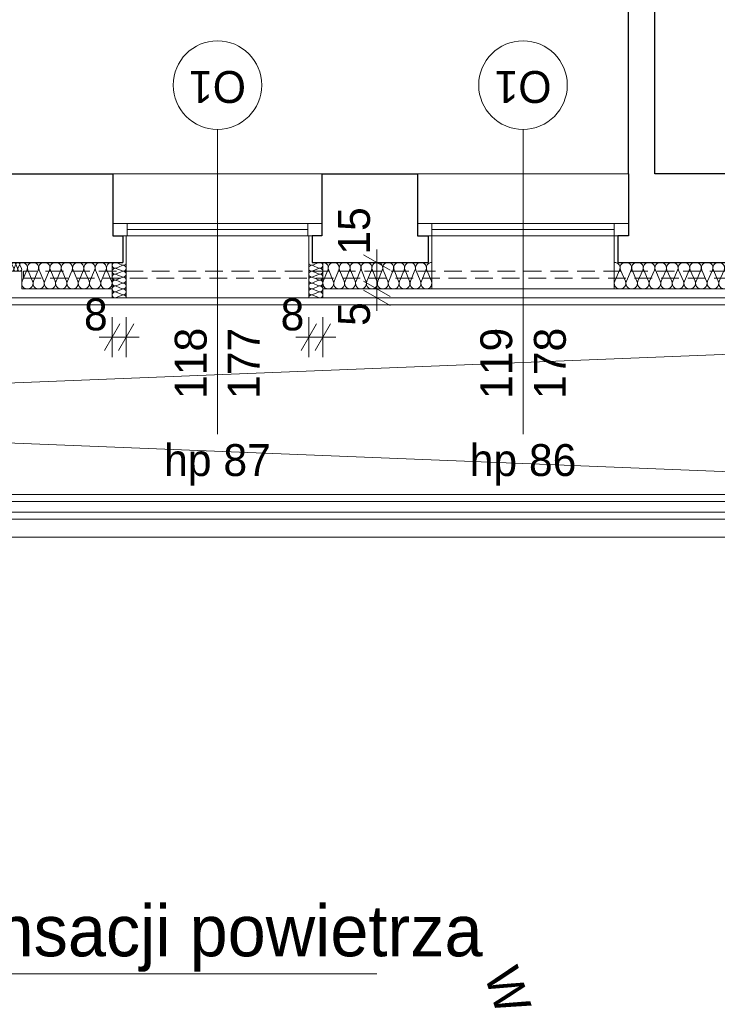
# Model space of a CAD drawing. Extents: x -21260 to 35740, y -2672 to 187028.
# Tile 56 of 120: x 15927 to 19866, y 47279 to 52835. Entities that reach past the tile are written whole.
import ezdxf

# ---------------------------------------------------------------- set-up
doc = ezdxf.new("R2010")
doc.units = 0
doc.header["$MEASUREMENT"] = 0
doc.linetypes.add('Krawędzie ukryte', pattern=[150, 100, -50])
for name, color, linetype, lineweight, true_color in [('arch izolacje_Nr_Pióra__3', 7, 'Continuous', 13, 0xff6600), ('Arch ocieplenie_Nr_Pióra__22', 7, 'Continuous', 9, 0x7f7f7f), ('Arch opisy_Nr_Pióra__2', 7, 'Continuous', 13, 0x7f7f7f), ('INWENT BALUSTRADY_Nr_Pióra__8', 7, 'Continuous', 13, 0xa80f02), ('INWENT.ŚCIANY_Nr_Pióra__2', 7, 'Continuous', 13, 0x7f7f7f)]:
    doc.layers.add(name, color=color, linetype=linetype, lineweight=lineweight, true_color=true_color)
doc.layers.add('Arch ocieplenie', color=7, linetype='Continuous')
doc.layers.add('Arch wymiary', color=7, linetype='Continuous')
for name, color, linetype, lineweight in [('Arch opisy okien_Nr_Pióra__21', 7, 'Continuous', 13), ('Arch wymiary_Nr_Pióra__5', 7, 'Continuous', 13), ('INWENT BALUSTRADY_Nr_Pióra__26', 5, 'Continuous', 13), ('INWENT OPISY_Nr_Pióra__21', 7, 'Continuous', 13), ('INWENT. OKNA_Nr_Pióra__5', 7, 'Continuous', 13), ('INWENT.ŚCIANY_Nr_Pióra__1', 7, 'Continuous', 25), ('INWENT.ŚCIANY_Nr_Pióra__21', 7, 'Continuous', 13), ('Istniejące schody_Nr_Pióra__21', 7, 'Continuous', 13), ('Opisy - Tekst_Nr_pióra__1_Nr_Pióra__7', 7, 'Continuous', 13)]:
    doc.layers.add(name, color=color, linetype=linetype, lineweight=lineweight)
doc.styles.add('GENERATED_STYLE_1', font='txt')
doc.styles.add('GENERATED_STYLE_2', font='txt')
doc.styles.add('GENERATED_STYLE_5', font='txt')
doc.styles.add('GENERATED_STYLE_6', font='txt')
doc.styles.add('GENERATED_STYLE_7', font='txt')
doc.dimstyles.new('GENERATED_STYLE__1', dxfattribs={"dimtxt": 179.999995, "dimasz": 114, "dimexe": 0.18, "dimexo": 0, "dimgap": 0.09, "dimtad": 1, "dimdec": 0, "dimlfac": 0.1, "dimzin": 0, "dimdsep": 46, "dimtxsty": 'GENERATED_STYLE_1', "dimblk": 'ARROWHEAD_2', "dimblk1": 'ARROWHEAD_2', "dimblk2": 'ARROWHEAD_2', "dimcen": 0.09, "dimclrd": 7, "dimclre": 7, "dimclrt": 7, "dimazin": 0, "dimtfac": 1, "dimtdec": 4, "dimtmove": 0, "dimatfit": 3, "dimfxl": 0, "dimtolj": 1, "dimtzin": 0, "dimarcsym": 0})
doc.dimstyles.new('GENERATED_STYLE__3', dxfattribs={"dimtxt": 179.999995, "dimasz": 114, "dimexe": 0.18, "dimexo": 0, "dimgap": 0.09, "dimtad": 1, "dimtih": 1, "dimtoh": 1, "dimdec": 0, "dimlfac": 0.1, "dimzin": 0, "dimdsep": 46, "dimtxsty": 'GENERATED_STYLE_1', "dimblk": 'ARROWHEAD_2', "dimblk1": 'ARROWHEAD_2', "dimblk2": 'ARROWHEAD_2', "dimcen": 0.09, "dimclrd": 7, "dimclre": 7, "dimclrt": 7, "dimazin": 0, "dimtfac": 1, "dimtdec": 4, "dimtmove": 0, "dimatfit": 3, "dimfxl": 0, "dimtolj": 1, "dimtzin": 0, "dimarcsym": 0})

# ---------------------------------------------------------------- blocks, each defined once
blk = doc.blocks.new('Izolacja cieplna 14_23', base_point=(20464.1, 51465.9))
at = {"layer": 'Arch ocieplenie_Nr_Pióra__22', "linetype": 'Continuous'}
for p, q in [((19314.1, 51421.2), (19286.8, 51360.6)), ((19346.9, 51360.6), (19319.6, 51421.2)), ((19379.7, 51421.2), (19352.4, 51360.6)), ((19412.4, 51360.6), (19385.2, 51421.2)), ((19445.2, 51421.2), (19417.9, 51360.6)), ((19478, 51360.6), (19450.7, 51421.2)), ((19510.8, 51421.2), (19483.5, 51360.6)), ((19543.5, 51360.6), (19516.3, 51421.2)), ((19576.3, 51421.2), (19549, 51360.6)), ((19609.1, 51360.6), (19581.8, 51421.2)), ((19641.9, 51421.2), (19614.6, 51360.6)), ((19674.6, 51360.6), (19647.4, 51421.2)), ((19707.4, 51421.2), (19680.2, 51360.6)), ((19740.2, 51360.6), (19712.9, 51421.2)), ((19773, 51421.2), (19745.7, 51360.6)), ((19805.8, 51360.6), (19778.5, 51421.2)), ((19838.5, 51421.2), (19811.3, 51360.6)), ((19871.3, 51360.6), (19844, 51421.2)), ((19904.1, 51421.2), (19876.8, 51360.6)), ((19936.9, 51360.6), (19909.6, 51421.2)), ((19969.7, 51421.2), (19942.4, 51360.6)), ((20002.4, 51360.6), (19975.2, 51421.2)), ((20035.2, 51421.2), (20007.9, 51360.6)), ((20068, 51360.6), (20040.7, 51421.2)), ((20100.8, 51421.2), (20073.5, 51360.6)), ((20133.5, 51360.6), (20106.3, 51421.2)), ((20166.3, 51421.2), (20139, 51360.6)), ((20199.1, 51360.6), (20171.8, 51421.2)), ((20231.9, 51421.2), (20204.6, 51360.6)), ((20264.6, 51360.6), (20237.4, 51421.2)), ((20297.4, 51421.2), (20270.2, 51360.6)), ((20330.2, 51360.6), (20302.9, 51421.2)), ((20363, 51421.2), (20335.7, 51360.6)), ((20395.8, 51360.6), (20368.5, 51421.2)), ((20428.5, 51421.2), (20401.3, 51360.6)), ((20461.3, 51360.6), (20434, 51421.2))]:
    blk.add_line(p, q, dxfattribs=at)
for centre, start_param, end_param in [((19284.1, 51434), 2.7288, 4.712389), ((19349.6, 51434), 2.7288, 6.695979), ((19415.2, 51434), 2.7288, 6.695979), ((19480.7, 51434), 2.7288, 6.695979), ((19546.3, 51434), 2.7288, 6.695979), ((19611.8, 51434), 2.7288, 6.695979), ((19677.4, 51434), 2.7288, 6.695979), ((19743, 51434), 2.7288, 6.695979), ((19808.5, 51434), 2.7288, 6.695979), ((19874.1, 51434), 2.7288, 6.695979), ((19939.6, 51434), 2.7288, 6.695979), ((20005.2, 51434), 2.7288, 6.695979), ((20070.7, 51434), 2.7288, 6.695979), ((20136.3, 51434), 2.7288, 6.695979), ((20201.8, 51434), 2.7288, 6.695979), ((20267.4, 51434), 2.7288, 6.695979), ((20333, 51434), 2.7288, 6.695979), ((20398.5, 51434), 2.7288, 6.695979), ((20464.1, 51434), 4.712389, 6.695979), ((19316.8, 51347.8), 5.870392, 9.837571), ((19382.4, 51347.8), 5.870392, 9.837571), ((19448, 51347.8), 5.870392, 9.837571), ((19513.5, 51347.8), 5.870392, 9.837571), ((19579.1, 51347.8), 5.870392, 9.837571), ((19644.6, 51347.8), 5.870392, 9.837571), ((19710.2, 51347.8), 5.870392, 9.837571), ((19775.7, 51347.8), 5.870392, 9.837571), ((19841.3, 51347.8), 5.870392, 9.837571), ((19906.8, 51347.8), 5.870392, 9.837571), ((19972.4, 51347.8), 5.870392, 9.837571), ((20038, 51347.8), 5.870392, 9.837571), ((20103.5, 51347.8), 5.870392, 9.837571), ((20169.1, 51347.8), 5.870392, 9.837571), ((20234.6, 51347.8), 5.870392, 9.837571), ((20300.2, 51347.8), 5.870392, 9.837571), ((20365.7, 51347.8), 5.870392, 9.837571), ((20431.3, 51347.8), 5.870392, 9.837571)]:
    blk.add_ellipse(centre, major_axis=(-32.8, 0), ratio=0.973273, start_param=start_param, end_param=end_param, dxfattribs=at)
blk = doc.blocks.new('Izolacja cieplna 14_24', base_point=(18254.1, 51465.9))
at = {"layer": 'Arch ocieplenie_Nr_Pióra__22', "linetype": 'Continuous'}
for p, q in [((17667.2, 51421.2), (17641.7, 51360.6)), ((17698, 51360.6), (17672.4, 51421.2)), ((17728.7, 51421.2), (17703.2, 51360.6)), ((17759.5, 51360.6), (17733.9, 51421.2)), ((17790.2, 51421.2), (17764.7, 51360.6)), ((17821, 51360.6), (17795.4, 51421.2)), ((17851.7, 51421.2), (17826.2, 51360.6)), ((17882.5, 51360.6), (17856.9, 51421.2)), ((17913.2, 51421.2), (17887.7, 51360.6)), ((17944, 51360.6), (17918.4, 51421.2)), ((17974.7, 51421.2), (17949.2, 51360.6)), ((18005.5, 51360.6), (17979.9, 51421.2)), ((18036.2, 51421.2), (18010.7, 51360.6)), ((18067, 51360.6), (18041.4, 51421.2)), ((18097.7, 51421.2), (18072.2, 51360.6)), ((18128.5, 51360.6), (18102.9, 51421.2)), ((18159.2, 51421.2), (18133.7, 51360.6)), ((18190, 51360.6), (18164.4, 51421.2)), ((18220.7, 51421.2), (18195.2, 51360.6)), ((18251.5, 51360.6), (18225.9, 51421.2))]:
    blk.add_line(p, q, dxfattribs=at)
for centre, start_param, end_param in [((17639.1, 51434), 1.158004, 3.141593), ((17700.6, 51434), 1.158004, 5.125183), ((17762.1, 51434), 1.158004, 5.125183), ((17823.6, 51434), 1.158004, 5.125183), ((17885.1, 51434), 1.158004, 5.125183), ((17946.6, 51434), 1.158004, 5.125183), ((18008.1, 51434), 1.158004, 5.125183), ((18069.6, 51434), 1.158004, 5.125183), ((18131.1, 51434), 1.158004, 5.125183), ((18192.6, 51434), 1.158004, 5.125183), ((18254.1, 51434), 3.141593, 5.125182), ((17669.8, 51347.8), 4.299595, 8.266775), ((17731.3, 51347.8), 4.299595, 8.266775), ((17792.8, 51347.8), 4.299595, 8.266775), ((17854.3, 51347.8), 4.299595, 8.266775), ((17915.8, 51347.8), 4.299595, 8.266775), ((17977.3, 51347.8), 4.299595, 8.266775), ((18038.8, 51347.8), 4.299595, 8.266775), ((18100.3, 51347.8), 4.299595, 8.266775), ((18161.8, 51347.8), 4.299595, 8.266775), ((18223.3, 51347.8), 4.299595, 8.266775)]:
    blk.add_ellipse(centre, major_axis=(0, -31.9), ratio=0.963898, start_param=start_param, end_param=end_param, dxfattribs=at)
blk = doc.blocks.new('Izolacja cieplna 14_25', base_point=(16449.1, 51465.9))
at = {"layer": 'Arch ocieplenie_Nr_Pióra__22', "linetype": 'Continuous'}
for p, q in [((15968.3, 51421.2), (15941.7, 51360.6)), ((16000.1, 51360.6), (15973.6, 51421.2)), ((16032, 51421.2), (16005.5, 51360.6)), ((16063.9, 51360.6), (16037.4, 51421.2)), ((16095.8, 51421.2), (16069.2, 51360.6)), ((16127.6, 51360.6), (16101.1, 51421.2)), ((16159.5, 51421.2), (16133, 51360.6)), ((16191.4, 51360.6), (16164.9, 51421.2)), ((16223.3, 51421.2), (16196.7, 51360.6)), ((16255.1, 51360.6), (16228.6, 51421.2)), ((16287, 51421.2), (16260.5, 51360.6)), ((16318.9, 51360.6), (16292.4, 51421.2)), ((16350.8, 51421.2), (16324.2, 51360.6)), ((16382.6, 51360.6), (16356.1, 51421.2)), ((16414.5, 51421.2), (16388, 51360.6)), ((16446.4, 51360.6), (16419.9, 51421.2))]:
    blk.add_line(p, q, dxfattribs=at)
for centre, start_param, end_param in [((15939.1, 51434), 1.158004, 3.141593), ((16002.8, 51434), 1.158004, 5.125183), ((16066.6, 51434), 1.158004, 5.125183), ((16130.3, 51434), 1.158004, 5.125183), ((16194.1, 51434), 1.158004, 5.125183), ((16257.8, 51434), 1.158004, 5.125183), ((16321.6, 51434), 1.158004, 5.125183), ((16385.3, 51434), 1.158004, 5.125183), ((16449.1, 51434), 3.141593, 5.125182), ((15970.9, 51347.8), 4.299595, 8.266775), ((16034.7, 51347.8), 4.299595, 8.266775), ((16098.4, 51347.8), 4.299595, 8.266775), ((16162.2, 51347.8), 4.299595, 8.266775), ((16225.9, 51347.8), 4.299595, 8.266775), ((16289.7, 51347.8), 4.299595, 8.266775), ((16353.4, 51347.8), 4.299595, 8.266775), ((16417.2, 51347.8), 4.299595, 8.266775)]:
    blk.add_ellipse(centre, major_axis=(0, -31.9), ratio=0.999163, start_param=start_param, end_param=end_param, dxfattribs=at)
blk = doc.blocks.new('Izolacja cieplna 14_27', base_point=(15939.1, 51465.9))
at = {"layer": 'Arch ocieplenie_Nr_Pióra__22', "linetype": 'Continuous'}
for p, q in [((15749.2, 51451), (15740, 51430.8)), ((15760.4, 51430.8), (15751.1, 51451)), ((15771.5, 51451), (15762.2, 51430.8)), ((15782.6, 51430.8), (15773.3, 51451)), ((15793.7, 51451), (15784.4, 51430.8)), ((15804.8, 51430.8), (15795.6, 51451)), ((15815.9, 51451), (15806.7, 51430.8)), ((15827, 51430.8), (15817.8, 51451)), ((15838.1, 51451), (15828.9, 51430.8)), ((15849.2, 51430.8), (15840, 51451)), ((15860.4, 51451), (15851.1, 51430.8)), ((15871.5, 51430.8), (15862.2, 51451)), ((15882.6, 51451), (15873.3, 51430.8)), ((15893.7, 51430.8), (15884.4, 51451)), ((15904.8, 51451), (15895.6, 51430.8)), ((15915.9, 51430.8), (15906.7, 51451)), ((15927, 51451), (15917.8, 51430.8)), ((15938.1, 51430.8), (15928.9, 51451))]:
    blk.add_line(p, q, dxfattribs=at)
for centre, start_param, end_param in [((15739.1, 51455.2), 2.7288, 4.712389), ((15761.3, 51455.2), 2.7288, 6.695979), ((15783.5, 51455.2), 2.7288, 6.695979), ((15805.7, 51455.2), 2.7288, 6.695979), ((15828, 51455.2), 2.7288, 6.695979), ((15850.2, 51455.2), 2.7288, 6.695979), ((15872.4, 51455.2), 2.7288, 6.695979), ((15894.6, 51455.2), 2.7288, 6.695979), ((15916.8, 51455.2), 2.7288, 6.695979), ((15939.1, 51455.2), 4.712389, 6.695979), ((15750.2, 51426.5), 5.870392, 9.837571), ((15772.4, 51426.5), 5.870392, 9.837571), ((15794.6, 51426.5), 5.870392, 9.837571), ((15816.8, 51426.5), 5.870392, 9.837571), ((15839.1, 51426.5), 5.870392, 9.837571), ((15861.3, 51426.5), 5.870392, 9.837571), ((15883.5, 51426.5), 5.870392, 9.837571), ((15905.7, 51426.5), 5.870392, 9.837571), ((15928, 51426.5), 5.870392, 9.837571)]:
    blk.add_ellipse(centre, major_axis=(-11.1, 0), ratio=0.957051, start_param=start_param, end_param=end_param, dxfattribs=at)
blk = doc.blocks.new('Izolacja cieplna 14_66', base_point=(17559.1, 51265.9))
at = {"layer": 'Arch ocieplenie_Nr_Pióra__22', "linetype": 'Continuous'}
for p, q in [((17582.9, 51450.6), (17615.2, 51464.5)), ((17615.2, 51433.9), (17582.9, 51447.8)), ((17582.9, 51417.3), (17615.2, 51431.1)), ((17615.2, 51400.6), (17582.9, 51414.5)), ((17582.9, 51383.9), (17615.2, 51397.8)), ((17615.2, 51367.3), (17582.9, 51381.1)), ((17582.9, 51350.6), (17615.2, 51364.5)), ((17615.2, 51333.9), (17582.9, 51347.8)), ((17582.9, 51317.3), (17615.2, 51331.1)), ((17615.2, 51300.6), (17582.9, 51314.5)), ((17582.9, 51283.9), (17615.2, 51297.8)), ((17615.2, 51267.3), (17582.9, 51281.1))]:
    blk.add_line(p, q, dxfattribs=at)
for centre, start_param, end_param in [((17576.1, 51432.5), 4.299595, 8.266774), ((17576.1, 51465.9), 6.283185, 8.266774), ((17622.1, 51449.2), 1.158003, 5.125183), ((17576.1, 51399.2), 4.299595, 8.266774), ((17622.1, 51415.9), 1.158003, 5.125183), ((17622.1, 51382.5), 1.158003, 5.125183), ((17576.1, 51365.9), 4.299595, 8.266774), ((17576.1, 51332.5), 4.299595, 8.266774), ((17622.1, 51349.2), 1.158003, 5.125183), ((17576.1, 51299.2), 4.299595, 8.266774), ((17576.1, 51265.9), 4.299596, 6.283185), ((17622.1, 51315.9), 1.158003, 5.125183), ((17622.1, 51282.5), 1.158003, 5.125183)]:
    blk.add_ellipse(centre, major_axis=(-17, 0), ratio=0.979571, start_param=start_param, end_param=end_param, dxfattribs=at)
blk = doc.blocks.new('Izolacja cieplna 14_67', base_point=(16529.1, 51265.9))
at = {"layer": 'Arch ocieplenie_Nr_Pióra__22', "linetype": 'Continuous'}
for p, q in [((16505.2, 51450.6), (16472.9, 51464.5)), ((16472.9, 51433.9), (16505.2, 51447.8)), ((16505.2, 51417.3), (16472.9, 51431.1)), ((16472.9, 51400.6), (16505.2, 51414.5)), ((16505.2, 51383.9), (16472.9, 51397.8)), ((16472.9, 51367.3), (16505.2, 51381.1)), ((16505.2, 51350.6), (16472.9, 51364.5)), ((16472.9, 51333.9), (16505.2, 51347.8)), ((16505.2, 51317.3), (16472.9, 51331.1)), ((16472.9, 51300.6), (16505.2, 51314.5)), ((16505.2, 51283.9), (16472.9, 51297.8)), ((16472.9, 51267.3), (16505.2, 51281.1))]:
    blk.add_line(p, q, dxfattribs=at)
for centre, start_param, end_param in [((16466.1, 51449.2), 4.299595, 8.266775), ((16512.1, 51465.9), 1.158004, 3.141593), ((16512.1, 51432.5), 1.158004, 5.125183), ((16466.1, 51415.9), 4.299595, 8.266775), ((16466.1, 51382.5), 4.299595, 8.266775), ((16512.1, 51399.2), 1.158004, 5.125183), ((16466.1, 51349.2), 4.299595, 8.266775), ((16512.1, 51365.9), 1.158004, 5.125183), ((16512.1, 51332.5), 1.158004, 5.125183), ((16466.1, 51315.9), 4.299595, 8.266775), ((16466.1, 51282.5), 4.299595, 8.266775), ((16512.1, 51299.2), 1.158004, 5.125183), ((16512.1, 51265.9), 3.141593, 5.125182)]:
    blk.add_ellipse(centre, major_axis=(-17, 0), ratio=0.979571, start_param=start_param, end_param=end_param, dxfattribs=at)
blk = doc.blocks.new('*D525')
at = {"layer": 'Arch wymiary_Nr_Pióra__5', "linetype": 'Continuous'}
for p, q in [((17868.3, 51359.2), (18018.3, 51272.6)), ((18055.8, 51315.9), (17830.8, 51315.9)), ((17868.3, 51309.2), (18018.3, 51222.6)), ((17943.3, 51265.9), (17943.3, 51315.9)), ((18055.8, 51265.9), (17830.8, 51265.9)), ((17943.3, 51192.5), (17943.3, 51265.9))]:
    blk.add_line(p, q, dxfattribs=at)
at = {"layer": 'Arch wymiary_Nr_Pióra__5', "char_height": 180, "attachment_point": 7, "rotation": 90, "style": 'GENERATED_STYLE_1'}
for s, insert in [('{15}', (17907.3, 51509.2)), ('{5}', (17907.3, 51107.3))]:
    blk.add_mtext(s, dxfattribs=dict(at, insert=insert))
blk = doc.blocks.new('ARROWHEAD_2')
at = {"color": 0, "linetype": 'Continuous', "lineweight": 0}
for p, q in [((-0.378, -0.655), (0.378, 0.655)), ((0, 0), (-1, 0))]:
    blk.add_line(p, q, dxfattribs=at)
blk = doc.blocks.new('*D526')
at = {"layer": 'Arch wymiary_Nr_Pióra__5', "linetype": 'Continuous'}
for p, q in [((18018.3, 51422.6), (17868.3, 51509.2)), ((17943.3, 51465.9), (17943.3, 51539.2)), ((18055.8, 51465.9), (17830.8, 51465.9)), ((17943.3, 51315.9), (17943.3, 51465.9)), ((17868.3, 51359.2), (18018.3, 51272.6)), ((18055.8, 51315.9), (17830.8, 51315.9))]:
    blk.add_line(p, q, dxfattribs=at)
at = {"layer": 'Arch wymiary_Nr_Pióra__5', "char_height": 180, "attachment_point": 7, "rotation": 90, "style": 'GENERATED_STYLE_1'}
for s, insert in [('{15}', (17907.3, 51509.2)), ('{5}', (17907.3, 51107.3))]:
    blk.add_mtext(s, dxfattribs=dict(at, insert=insert))
blk = doc.blocks.new('*D527')
at = {"layer": 'Arch wymiary_Nr_Pióra__5', "linetype": 'Continuous'}
for p, q in [((17515.8, 50968.5), (17602.4, 51118.5)), ((17559.1, 50931), (17559.1, 51156)), ((17682.4, 51118.5), (17595.8, 50968.5)), ((17639.1, 50931), (17639.1, 51156)), ((17485.7, 51043.5), (17559.1, 51043.5)), ((17559.1, 51043.5), (17639.1, 51043.5)), ((17639.1, 51043.5), (17712.4, 51043.5))]:
    blk.add_line(p, q, dxfattribs=at)
at = {"layer": 'Arch wymiary_Nr_Pióra__5', "insert": (17400.5, 51079.5), "char_height": 180, "attachment_point": 7, "style": 'GENERATED_STYLE_1'}
blk.add_mtext('{8}', dxfattribs=at)
blk = doc.blocks.new('*D528')
at = {"layer": 'Arch wymiary_Nr_Pióra__5', "linetype": 'Continuous'}
for p, q in [((16405.8, 50968.5), (16492.4, 51118.5)), ((16449.1, 50931), (16449.1, 51156)), ((16572.4, 51118.5), (16485.8, 50968.5)), ((16529.1, 50931), (16529.1, 51156)), ((16375.7, 51043.5), (16449.1, 51043.5)), ((16449.1, 51043.5), (16529.1, 51043.5)), ((16529.1, 51043.5), (16602.4, 51043.5))]:
    blk.add_line(p, q, dxfattribs=at)
at = {"layer": 'Arch wymiary_Nr_Pióra__5', "insert": (16290.5, 51079.5), "char_height": 180, "attachment_point": 7, "style": 'GENERATED_STYLE_1'}
blk.add_mtext('{8}', dxfattribs=at)

msp = doc.modelspace()

# ---------------------------------------------------------------- linework, layer by layer
at = {"layer": 'arch izolacje_Nr_Pióra__3', "linetype": 'Continuous'}
for p, q in [((16529.1, 51615.9), (16529.1, 51315.9)), ((16529.1, 51615.9), (16529.1, 51265.9)), ((17559.1, 51315.9), (17559.1, 51615.9)), ((17559.1, 51265.9), (17559.1, 51615.9)), ((18254.1, 51615.9), (18254.1, 51315.9)), ((19284.1, 51315.9), (19284.1, 51615.9)), ((16449.1, 51265.9), (16449.1, 51465.9)), ((17639.1, 51265.9), (17639.1, 51465.9)), ((15939.1, 51415.9), (15739.1, 51415.9)), ((15939.1, 51315.9), (15939.1, 51415.9)), ((16449.1, 51315.9), (15939.1, 51315.9)), ((16449.1, 51315.9), (15939.1, 51315.9)), ((18254.1, 51315.9), (17639.1, 51315.9)), ((23209.1, 51315.9), (17639.1, 51315.9)), ((20464.1, 51315.9), (19284.1, 51315.9)), ((16529.1, 51265.9), (16449.1, 51265.9)), ((17559.1, 51265.9), (16529.1, 51265.9)), ((17559.1, 51265.9), (17639.1, 51265.9))]:
    msp.add_line(p, q, dxfattribs=at)
at = {"layer": 'Arch opisy okien_Nr_Pióra__21', "linetype": 'Continuous'}
for centre in [(17044.1, 52465.9), (18769.1, 52465.9)]:
    msp.add_circle(centre, 250, dxfattribs=at)
at = {"layer": 'INWENT BALUSTRADY_Nr_Pióra__26', "linetype": 'Continuous'}
for p, q in [((29064.1, 50155.9), (11449.1, 50155.9)), ((11449.1, 50115.9), (29064.1, 50115.9)), ((29064.1, 50055.9), (11449.1, 50055.9)), ((11449.1, 50015.9), (29064.1, 50015.9))]:
    msp.add_line(p, q, dxfattribs=at)
at = {"layer": 'INWENT BALUSTRADY_Nr_Pióra__8', "linetype": 'Continuous'}
for p, q in [((15949.1, 51265.9), (11449.1, 51265.9)), ((30574.1, 51265.9), (15949.1, 51265.9)), ((11449.1, 51225.9), (15949.1, 51225.9)), ((15949.1, 51225.9), (30534.1, 51225.9))]:
    msp.add_line(p, q, dxfattribs=at)
at = {"layer": 'INWENT OPISY_Nr_Pióra__21', "linetype": 'Continuous'}
for p, q in [((17044.1, 52215.9), (17044.1, 50495.9)), ((18769.1, 52215.9), (18769.1, 50495.9)), ((17942.9, 47451.9), (10119.8, 47451.9))]:
    msp.add_line(p, q, dxfattribs=at)
at = {"layer": 'INWENT. OKNA_Nr_Pióra__5', "linetype": 'Continuous'}
for p, q in [((17634.1, 51685.9), (16454.1, 51685.9)), ((16454.1, 51615.9), (16454.1, 51685.9)), ((16534.1, 51615.9), (16534.1, 51685.9)), ((17554.1, 51615.9), (17554.1, 51685.9)), ((17634.1, 51615.9), (17634.1, 51685.9)), ((19364.1, 51685.9), (18174.1, 51685.9)), ((18174.1, 51615.9), (18174.1, 51685.9)), ((18254.1, 51615.9), (18254.1, 51685.9)), ((19284.1, 51615.9), (19284.1, 51685.9)), ((19364.1, 51615.9), (19364.1, 51685.9)), ((16534.1, 51650.9), (17554.1, 51650.9)), ((18254.1, 51650.9), (19284.1, 51650.9)), ((16454.1, 51615.9), (17634.1, 51615.9)), ((18174.1, 51615.9), (19364.1, 51615.9))]:
    msp.add_line(p, q, dxfattribs=at)
at = {"layer": 'INWENT.ŚCIANY_Nr_Pióra__1', "linetype": 'Continuous'}
for p, q in [((19364.1, 51965.9), (19364.1, 55745.9)), ((19514.1, 51965.9), (19514.1, 55745.9)), ((15404.1, 51965.9), (16454.1, 51965.9)), ((16454.1, 51965.9), (16454.1, 51615.9)), ((17634.1, 51965.9), (18174.1, 51965.9)), ((17634.1, 51965.9), (17634.1, 51615.9)), ((18174.1, 51965.9), (18174.1, 51615.9)), ((19364.1, 51965.9), (19364.1, 51615.9)), ((20384.1, 51965.9), (19514.1, 51965.9)), ((16454.1, 51615.9), (16509.1, 51615.9)), ((16509.1, 51615.9), (16509.1, 51465.9)), ((17634.1, 51615.9), (17579.1, 51615.9)), ((17579.1, 51615.9), (17579.1, 51465.9)), ((18174.1, 51615.9), (18234.1, 51615.9)), ((18234.1, 51615.9), (18234.1, 51465.9)), ((19364.1, 51615.9), (19304.1, 51615.9)), ((19304.1, 51615.9), (19304.1, 51465.9)), ((15354.1, 51465.9), (16509.1, 51465.9)), ((17579.1, 51465.9), (18234.1, 51465.9)), ((19304.1, 51465.9), (20444.1, 51465.9))]:
    msp.add_line(p, q, dxfattribs=at)
at = {"layer": 'INWENT.ŚCIANY_Nr_Pióra__2', "linetype": 'Krawędzie ukryte'}
for p, q in [((30574.1, 51415.9), (15949.1, 51415.9)), ((15949.1, 51415.9), (15949.1, 51375.9)), ((15949.1, 51375.9), (30534.1, 51375.9))]:
    msp.add_line(p, q, dxfattribs=at)
at = {"layer": 'INWENT.ŚCIANY_Nr_Pióra__21', "linetype": 'Continuous'}
for p, q in [((16454.1, 51965.9), (17634.1, 51965.9)), ((18174.1, 51965.9), (19364.1, 51965.9))]:
    msp.add_line(p, q, dxfattribs=at)
at = {"layer": 'Istniejące schody_Nr_Pióra__21', "linetype": 'Continuous'}
for p, q in [((11689.1, 50615.9), (28764.1, 51303.8)), ((29064.1, 49915.9), (11689.1, 50615.9)), ((29064.1, 49915.9), (11689.1, 49915.9))]:
    msp.add_line(p, q, dxfattribs=at)

# ---------------------------------------------------------------- block references
at = {"layer": 'Arch ocieplenie', "color": 104, "linetype": 'Continuous', "lineweight": 9, "true_color": 0x029e21}
for name, p in [('Izolacja cieplna 14_27', (15939.1, 51465.9)), ('Izolacja cieplna 14_25', (16449.1, 51465.9)), ('Izolacja cieplna 14_67', (16529.1, 51265.9)), ('Izolacja cieplna 14_66', (17559.1, 51265.9)), ('Izolacja cieplna 14_24', (18254.1, 51465.9)), ('Izolacja cieplna 14_23', (20464.1, 51465.9))]:
    msp.add_blockref(name, p, dxfattribs=at)

# ---------------------------------------------------------------- texts
at = {"layer": 'Arch opisy okien_Nr_Pióra__21', "linetype": 'Continuous', "char_height": 180, "attachment_point": 2, "rotation": 180, "style": 'GENERATED_STYLE_6'}
for insert in [(17044.1, 52365.6), (18769.1, 52365.6)]:
    msp.add_mtext('{O1}', dxfattribs=dict(at, insert=insert))
at = {"layer": 'Arch opisy_Nr_Pióra__2', "linetype": 'Continuous', "insert": (18588.1, 47326.3), "char_height": 200, "attachment_point": 8, "rotation": 288.8414, "style": 'GENERATED_STYLE_2'}
msp.add_mtext('{W}', dxfattribs=at)
at = {"layer": 'INWENT OPISY_Nr_Pióra__21', "linetype": 'Continuous', "char_height": 180, "width": 1346.334, "attachment_point": 2, "rotation": 90, "style": 'GENERATED_STYLE_7'}
for s, insert, line_spacing_factor in [('{118\\P177}', (16802.9, 50895.9), 0.998099), ('{119\\P178}', (18527.9, 50895.9), 1.008888)]:
    msp.add_mtext(s, dxfattribs=dict(at, insert=insert, line_spacing_factor=line_spacing_factor))
at = {"layer": 'INWENT OPISY_Nr_Pióra__21', "linetype": 'Continuous', "char_height": 180, "attachment_point": 2, "style": 'GENERATED_STYLE_7'}
for s, insert in [('{hp 87}', (17044.1, 50440.2)), ('{hp 86}', (18769.1, 50440.2))]:
    msp.add_mtext(s, dxfattribs=dict(at, insert=insert))
at = {"layer": 'Opisy - Tekst_Nr_pióra__1_Nr_Pióra__7', "linetype": 'Continuous', "insert": (14137.5, 47839), "char_height": 289.007, "attachment_point": 2, "style": 'GENERATED_STYLE_5'}
msp.add_mtext('{Drzwi wejściowe służące do kompensacji powietrza}', dxfattribs=at)

# ---------------------------------------------------------------- dimensions: what is measured, and where the dimension line sits
at = {"layer": 'Arch wymiary', "linetype": 'Continuous'}
for p1, p2, picture, middle in [((17639.1, 51265.9), (17639.1, 51315.9), '*D525', (17817.3, 51175.6)), ((17639.1, 51315.9), (17639.1, 51465.9), '*D526', (17817.3, 51645.8))]:
    dim = msp.add_linear_dim(base=(17943.3, 51265.9), p1=p1, p2=p2, angle=90, dimstyle='GENERATED_STYLE__1', dxfattribs=at)
    dim.commit()
    dim.dimension.update_dxf_attribs({"geometry": picture, "text_midpoint": middle})
for base, p1, p2, picture, middle in [((16449.1, 51043.5), (16449.1, 51265.9), (16529.1, 51265.9), '*D528', (16358.8, 51169.5)), ((17559.1, 51043.5), (17559.1, 51265.9), (17639.1, 51265.9), '*D527', (17468.8, 51169.5))]:
    dim = msp.add_linear_dim(base=base, p1=p1, p2=p2, dimstyle='GENERATED_STYLE__3', dxfattribs=at)
    dim.commit()
    dim.dimension.update_dxf_attribs({"geometry": picture, "text_midpoint": middle})

doc.saveas('drawing.dxf')
